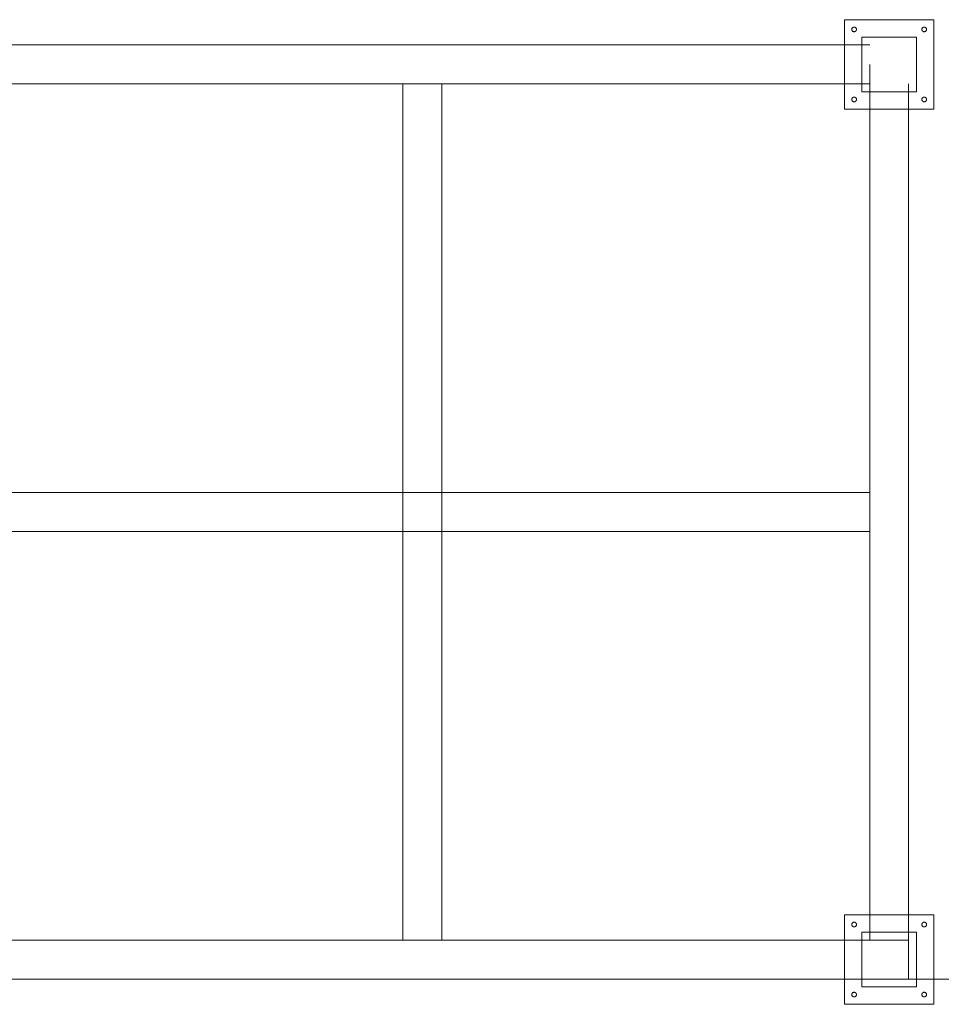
# Model space of a CAD drawing. Extents: x -620 to 300, y 62 to 1112.
# Tile 21 of 95: x -343 to -296, y 263 to 313. Entities that reach past the tile are written whole.
import ezdxf
from ezdxf.lldxf.tags import DXFTag

# ---------------------------------------------------------------- set-up
doc = ezdxf.new("R2010")
doc.units = 0
doc.layers.get('0').update_dxf_attribs({"lineweight": 13})
doc.layers.add('60- 61 allgemeine Ausstattung- 4 Terrassen', color=7, linetype='Continuous', lineweight=9)
doc.layers.add('Keine-1', color=7, linetype='Continuous', lineweight=15)
tags = doc.linetypes.add('grob-A06G9S5M8I', pattern=[14, 3, -8, 3]).pattern_tags.tags
tags[8:9] = [DXFTag(74, 4), DXFTag(75, 0), DXFTag(340, '0'), DXFTag(46, 0.0), DXFTag(50, 0.0), DXFTag(44, 0.0), DXFTag(45, 0.0)]
tags[6:7] = [DXFTag(74, 4), DXFTag(75, 0), DXFTag(340, '0'), DXFTag(46, 0.0), DXFTag(50, 0.0), DXFTag(44, 0.0), DXFTag(45, 0.0)]
tags[4:5] = [DXFTag(74, 4), DXFTag(75, 0), DXFTag(340, '0'), DXFTag(46, 0.0), DXFTag(50, 0.0), DXFTag(44, 0.0), DXFTag(45, 0.0)]

# ---------------------------------------------------------------- blocks, each defined once
blk = doc.blocks.new('Referenz-A06G9S5P8I')
at = {"layer": '60- 61 allgemeine Ausstattung- 4 Terrassen', "color": 0, "lineweight": -2}
for p, q in [((-300.01, 309.474), (-300.01, 312.274)), ((-300.01, 312.274), (-297.21, 312.274)), ((-297.21, 312.274), (-297.21, 309.474)), ((-297.21, 309.474), (-300.01, 309.474)), ((-300.01, 263.474), (-300.01, 266.274)), ((-300.01, 266.274), (-297.21, 266.274)), ((-297.21, 266.274), (-297.21, 263.474)), ((-275.61, 263.874), (-395.61, 263.874)), ((-297.21, 263.474), (-300.01, 263.474))]:
    blk.add_line(p, q, dxfattribs=at)
at = {"layer": '60- 61 allgemeine Ausstattung- 4 Terrassen', "color": 0, "linetype": 'grob-A06G9S5M8I', "lineweight": -2, "ltscale": 0.13}
for p, q in [((-395.61, 311.874), (-299.61, 311.874)), ((-299.61, 310.874), (-299.61, 265.874)), ((-299.61, 309.874), (-393.61, 309.874)), ((-323.61, 309.874), (-323.61, 265.874)), ((-321.61, 309.874), (-321.61, 265.874)), ((-297.61, 309.874), (-297.61, 263.874)), ((-393.61, 288.874), (-299.61, 288.874)), ((-299.61, 286.874), (-393.61, 286.874)), ((-395.61, 265.874), (-297.61, 265.874)), ((-297.61, 263.874), (-395.61, 263.874))]:
    blk.add_line(p, q, dxfattribs=at)
at = {"layer": 'Keine-1', "color": 0, "linetype": 'grob-A06G9S5M8I', "lineweight": -2, "ltscale": 0.13}
for p, q in [((-300.91, 308.574), (-300.91, 313.174)), ((-300.91, 313.174), (-296.31, 313.174)), ((-300.527, 312.698), (-300.524, 312.709)), ((-300.524, 312.709), (-300.52, 312.72)), ((-300.52, 312.72), (-300.515, 312.731)), ((-300.515, 312.731), (-300.509, 312.741)), ((-300.509, 312.741), (-300.502, 312.75)), ((-300.502, 312.75), (-300.494, 312.759)), ((-300.494, 312.759), (-300.486, 312.767)), ((-300.486, 312.767), (-300.476, 312.774)), ((-300.476, 312.774), (-300.466, 312.78)), ((-300.466, 312.78), (-300.455, 312.785)), ((-300.455, 312.785), (-300.444, 312.789)), ((-300.444, 312.789), (-300.433, 312.792)), ((-300.433, 312.792), (-300.421, 312.794)), ((-300.421, 312.794), (-300.41, 312.794)), ((-300.41, 312.794), (-300.398, 312.794)), ((-300.398, 312.794), (-300.386, 312.792)), ((-300.386, 312.792), (-300.375, 312.789)), ((-300.375, 312.789), (-300.364, 312.785)), ((-300.364, 312.785), (-300.353, 312.78)), ((-300.353, 312.78), (-300.343, 312.774)), ((-300.343, 312.774), (-300.333, 312.767)), ((-300.333, 312.767), (-300.325, 312.759)), ((-300.325, 312.759), (-300.317, 312.75)), ((-300.317, 312.75), (-300.31, 312.741)), ((-300.31, 312.741), (-300.304, 312.731)), ((-300.304, 312.731), (-300.299, 312.72)), ((-300.299, 312.72), (-300.295, 312.709)), ((-300.295, 312.709), (-300.292, 312.698)), ((-296.927, 312.698), (-296.924, 312.709)), ((-296.924, 312.709), (-296.92, 312.72)), ((-296.92, 312.72), (-296.915, 312.731)), ((-296.915, 312.731), (-296.909, 312.741)), ((-296.909, 312.741), (-296.902, 312.75)), ((-296.902, 312.75), (-296.894, 312.759)), ((-296.894, 312.759), (-296.886, 312.767)), ((-296.886, 312.767), (-296.876, 312.774)), ((-296.876, 312.774), (-296.866, 312.78)), ((-296.866, 312.78), (-296.855, 312.785)), ((-296.855, 312.785), (-296.844, 312.789)), ((-296.844, 312.789), (-296.833, 312.792)), ((-296.833, 312.792), (-296.821, 312.794)), ((-296.821, 312.794), (-296.81, 312.794)), ((-296.81, 312.794), (-296.798, 312.794)), ((-296.798, 312.794), (-296.786, 312.792)), ((-296.786, 312.792), (-296.775, 312.789)), ((-296.775, 312.789), (-296.764, 312.785)), ((-296.764, 312.785), (-296.753, 312.78)), ((-296.753, 312.78), (-296.743, 312.774)), ((-296.743, 312.774), (-296.733, 312.767)), ((-296.733, 312.767), (-296.725, 312.759)), ((-296.725, 312.759), (-296.717, 312.75)), ((-296.717, 312.75), (-296.71, 312.741)), ((-296.71, 312.741), (-296.704, 312.731)), ((-296.704, 312.731), (-296.699, 312.72)), ((-296.699, 312.72), (-296.695, 312.709)), ((-296.695, 312.709), (-296.692, 312.698)), ((-296.31, 313.174), (-296.31, 308.574)), ((-300.53, 312.674), (-300.529, 312.686)), ((-300.529, 312.662), (-300.53, 312.674)), ((-300.529, 312.686), (-300.527, 312.698)), ((-300.527, 312.651), (-300.529, 312.662)), ((-300.524, 312.639), (-300.527, 312.651)), ((-300.52, 312.628), (-300.524, 312.639)), ((-300.515, 312.618), (-300.52, 312.628)), ((-300.509, 312.607), (-300.515, 312.618)), ((-300.502, 312.598), (-300.509, 312.607)), ((-300.494, 312.589), (-300.502, 312.598)), ((-300.486, 312.581), (-300.494, 312.589)), ((-300.476, 312.574), (-300.486, 312.581)), ((-300.466, 312.568), (-300.476, 312.574)), ((-300.455, 312.563), (-300.466, 312.568)), ((-300.444, 312.559), (-300.455, 312.563)), ((-300.433, 312.556), (-300.444, 312.559)), ((-300.421, 312.555), (-300.433, 312.556)), ((-300.41, 312.554), (-300.421, 312.555)), ((-300.398, 312.555), (-300.41, 312.554)), ((-300.386, 312.556), (-300.398, 312.555)), ((-300.375, 312.559), (-300.386, 312.556)), ((-300.364, 312.563), (-300.375, 312.559)), ((-300.353, 312.568), (-300.364, 312.563)), ((-300.343, 312.574), (-300.353, 312.568)), ((-300.333, 312.581), (-300.343, 312.574)), ((-300.325, 312.589), (-300.333, 312.581)), ((-300.317, 312.598), (-300.325, 312.589)), ((-300.31, 312.607), (-300.317, 312.598)), ((-300.304, 312.618), (-300.31, 312.607)), ((-300.299, 312.628), (-300.304, 312.618)), ((-300.295, 312.639), (-300.299, 312.628)), ((-300.292, 312.651), (-300.295, 312.639)), ((-300.292, 312.698), (-300.29, 312.686)), ((-300.29, 312.662), (-300.292, 312.651)), ((-300.29, 312.686), (-300.29, 312.674)), ((-300.29, 312.674), (-300.29, 312.662)), ((-296.93, 312.674), (-296.929, 312.686)), ((-296.929, 312.662), (-296.93, 312.674)), ((-296.929, 312.686), (-296.927, 312.698)), ((-296.927, 312.651), (-296.929, 312.662)), ((-296.924, 312.639), (-296.927, 312.651)), ((-296.92, 312.628), (-296.924, 312.639)), ((-296.915, 312.618), (-296.92, 312.628)), ((-296.909, 312.607), (-296.915, 312.618)), ((-296.902, 312.598), (-296.909, 312.607)), ((-296.894, 312.589), (-296.902, 312.598)), ((-296.886, 312.581), (-296.894, 312.589)), ((-296.876, 312.574), (-296.886, 312.581)), ((-296.866, 312.568), (-296.876, 312.574)), ((-296.855, 312.563), (-296.866, 312.568)), ((-296.844, 312.559), (-296.855, 312.563)), ((-296.833, 312.556), (-296.844, 312.559)), ((-296.821, 312.555), (-296.833, 312.556)), ((-296.81, 312.554), (-296.821, 312.555)), ((-296.798, 312.555), (-296.81, 312.554)), ((-296.786, 312.556), (-296.798, 312.555)), ((-296.775, 312.559), (-296.786, 312.556)), ((-296.764, 312.563), (-296.775, 312.559)), ((-296.753, 312.568), (-296.764, 312.563)), ((-296.743, 312.574), (-296.753, 312.568)), ((-296.733, 312.581), (-296.743, 312.574)), ((-296.725, 312.589), (-296.733, 312.581)), ((-296.717, 312.598), (-296.725, 312.589)), ((-296.71, 312.607), (-296.717, 312.598)), ((-296.704, 312.618), (-296.71, 312.607)), ((-296.699, 312.628), (-296.704, 312.618)), ((-296.695, 312.639), (-296.699, 312.628)), ((-296.692, 312.651), (-296.695, 312.639)), ((-296.692, 312.698), (-296.69, 312.686)), ((-296.69, 312.662), (-296.692, 312.651)), ((-296.69, 312.686), (-296.69, 312.674)), ((-296.69, 312.674), (-296.69, 312.662)), ((-300.494, 309.159), (-300.486, 309.167)), ((-300.486, 309.167), (-300.476, 309.174)), ((-300.476, 309.174), (-300.466, 309.18)), ((-300.466, 309.18), (-300.455, 309.185)), ((-300.455, 309.185), (-300.444, 309.189)), ((-300.444, 309.189), (-300.433, 309.192)), ((-300.433, 309.192), (-300.421, 309.194)), ((-300.421, 309.194), (-300.41, 309.194)), ((-300.41, 309.194), (-300.398, 309.194)), ((-300.398, 309.194), (-300.386, 309.192)), ((-300.386, 309.192), (-300.375, 309.189)), ((-300.375, 309.189), (-300.364, 309.185)), ((-300.364, 309.185), (-300.353, 309.18)), ((-300.353, 309.18), (-300.343, 309.174)), ((-300.343, 309.174), (-300.333, 309.167)), ((-300.333, 309.167), (-300.325, 309.159)), ((-296.894, 309.159), (-296.886, 309.167)), ((-296.886, 309.167), (-296.876, 309.174)), ((-296.876, 309.174), (-296.866, 309.18)), ((-296.866, 309.18), (-296.855, 309.185)), ((-296.855, 309.185), (-296.844, 309.189)), ((-296.844, 309.189), (-296.833, 309.192)), ((-296.833, 309.192), (-296.821, 309.194)), ((-296.821, 309.194), (-296.81, 309.194)), ((-296.81, 309.194), (-296.798, 309.194)), ((-296.798, 309.194), (-296.786, 309.192)), ((-296.786, 309.192), (-296.775, 309.189)), ((-296.775, 309.189), (-296.764, 309.185)), ((-296.764, 309.185), (-296.753, 309.18)), ((-296.753, 309.18), (-296.743, 309.174)), ((-296.743, 309.174), (-296.733, 309.167)), ((-296.733, 309.167), (-296.725, 309.159)), ((-300.53, 309.074), (-300.529, 309.086)), ((-300.529, 309.062), (-300.53, 309.074)), ((-300.529, 309.086), (-300.527, 309.098)), ((-300.527, 309.051), (-300.529, 309.062)), ((-300.527, 309.098), (-300.524, 309.109)), ((-300.524, 309.039), (-300.527, 309.051)), ((-300.524, 309.109), (-300.52, 309.12)), ((-300.52, 309.028), (-300.524, 309.039)), ((-300.52, 309.12), (-300.515, 309.131)), ((-300.515, 309.018), (-300.52, 309.028)), ((-300.515, 309.131), (-300.509, 309.141)), ((-300.509, 309.007), (-300.515, 309.018)), ((-300.509, 309.141), (-300.502, 309.15)), ((-300.502, 308.998), (-300.509, 309.007)), ((-300.502, 309.15), (-300.494, 309.159)), ((-300.494, 308.989), (-300.502, 308.998)), ((-300.486, 308.981), (-300.494, 308.989)), ((-300.476, 308.974), (-300.486, 308.981)), ((-300.466, 308.968), (-300.476, 308.974)), ((-300.455, 308.963), (-300.466, 308.968)), ((-300.444, 308.959), (-300.455, 308.963)), ((-300.433, 308.956), (-300.444, 308.959)), ((-300.421, 308.955), (-300.433, 308.956)), ((-300.41, 308.954), (-300.421, 308.955)), ((-300.398, 308.955), (-300.41, 308.954)), ((-300.386, 308.956), (-300.398, 308.955)), ((-300.375, 308.959), (-300.386, 308.956)), ((-300.364, 308.963), (-300.375, 308.959)), ((-300.353, 308.968), (-300.364, 308.963)), ((-300.343, 308.974), (-300.353, 308.968)), ((-300.333, 308.981), (-300.343, 308.974)), ((-300.325, 308.989), (-300.333, 308.981)), ((-300.325, 309.159), (-300.317, 309.15)), ((-300.317, 308.998), (-300.325, 308.989)), ((-300.317, 309.15), (-300.31, 309.141)), ((-300.31, 309.007), (-300.317, 308.998)), ((-300.31, 309.141), (-300.304, 309.131)), ((-300.304, 309.018), (-300.31, 309.007)), ((-300.304, 309.131), (-300.299, 309.12)), ((-300.299, 309.028), (-300.304, 309.018)), ((-300.299, 309.12), (-300.295, 309.109)), ((-300.295, 309.039), (-300.299, 309.028)), ((-300.295, 309.109), (-300.292, 309.098)), ((-300.292, 309.051), (-300.295, 309.039)), ((-300.292, 309.098), (-300.29, 309.086)), ((-300.29, 309.062), (-300.292, 309.051)), ((-300.29, 309.086), (-300.29, 309.074)), ((-300.29, 309.074), (-300.29, 309.062)), ((-296.93, 309.074), (-296.929, 309.086)), ((-296.929, 309.062), (-296.93, 309.074)), ((-296.929, 309.086), (-296.927, 309.098)), ((-296.927, 309.051), (-296.929, 309.062)), ((-296.927, 309.098), (-296.924, 309.109)), ((-296.924, 309.039), (-296.927, 309.051)), ((-296.924, 309.109), (-296.92, 309.12)), ((-296.92, 309.028), (-296.924, 309.039)), ((-296.92, 309.12), (-296.915, 309.131)), ((-296.915, 309.018), (-296.92, 309.028)), ((-296.915, 309.131), (-296.909, 309.141)), ((-296.909, 309.007), (-296.915, 309.018)), ((-296.909, 309.141), (-296.902, 309.15)), ((-296.902, 308.998), (-296.909, 309.007)), ((-296.902, 309.15), (-296.894, 309.159)), ((-296.894, 308.989), (-296.902, 308.998)), ((-296.886, 308.981), (-296.894, 308.989)), ((-296.876, 308.974), (-296.886, 308.981)), ((-296.866, 308.968), (-296.876, 308.974)), ((-296.855, 308.963), (-296.866, 308.968)), ((-296.844, 308.959), (-296.855, 308.963)), ((-296.833, 308.956), (-296.844, 308.959)), ((-296.821, 308.955), (-296.833, 308.956)), ((-296.81, 308.954), (-296.821, 308.955)), ((-296.798, 308.955), (-296.81, 308.954)), ((-296.786, 308.956), (-296.798, 308.955)), ((-296.775, 308.959), (-296.786, 308.956)), ((-296.764, 308.963), (-296.775, 308.959)), ((-296.753, 308.968), (-296.764, 308.963)), ((-296.743, 308.974), (-296.753, 308.968)), ((-296.733, 308.981), (-296.743, 308.974)), ((-296.725, 308.989), (-296.733, 308.981)), ((-296.725, 309.159), (-296.717, 309.15)), ((-296.717, 308.998), (-296.725, 308.989)), ((-296.717, 309.15), (-296.71, 309.141)), ((-296.71, 309.007), (-296.717, 308.998)), ((-296.71, 309.141), (-296.704, 309.131)), ((-296.704, 309.018), (-296.71, 309.007)), ((-296.704, 309.131), (-296.699, 309.12)), ((-296.699, 309.028), (-296.704, 309.018)), ((-296.699, 309.12), (-296.695, 309.109)), ((-296.695, 309.039), (-296.699, 309.028)), ((-296.695, 309.109), (-296.692, 309.098)), ((-296.692, 309.051), (-296.695, 309.039)), ((-296.692, 309.098), (-296.69, 309.086)), ((-296.69, 309.062), (-296.692, 309.051)), ((-296.69, 309.086), (-296.69, 309.074)), ((-296.69, 309.074), (-296.69, 309.062)), ((-296.31, 308.574), (-300.91, 308.574)), ((-300.91, 262.574), (-300.91, 267.174)), ((-300.91, 267.174), (-296.31, 267.174)), ((-296.31, 267.174), (-296.31, 262.574)), ((-300.53, 266.674), (-300.529, 266.686)), ((-300.529, 266.662), (-300.53, 266.674)), ((-300.529, 266.686), (-300.527, 266.698)), ((-300.527, 266.651), (-300.529, 266.662)), ((-300.527, 266.698), (-300.524, 266.709)), ((-300.524, 266.709), (-300.52, 266.72)), ((-300.52, 266.72), (-300.515, 266.731)), ((-300.515, 266.731), (-300.509, 266.741)), ((-300.509, 266.741), (-300.502, 266.75)), ((-300.502, 266.75), (-300.494, 266.759)), ((-300.494, 266.759), (-300.486, 266.767)), ((-300.486, 266.767), (-300.476, 266.774)), ((-300.476, 266.774), (-300.466, 266.78)), ((-300.466, 266.78), (-300.455, 266.785)), ((-300.455, 266.785), (-300.444, 266.789)), ((-300.444, 266.789), (-300.433, 266.792)), ((-300.433, 266.792), (-300.421, 266.794)), ((-300.421, 266.794), (-300.41, 266.794)), ((-300.41, 266.794), (-300.398, 266.794)), ((-300.398, 266.794), (-300.386, 266.792)), ((-300.386, 266.792), (-300.375, 266.789)), ((-300.375, 266.789), (-300.364, 266.785)), ((-300.364, 266.785), (-300.353, 266.78)), ((-300.353, 266.78), (-300.343, 266.774)), ((-300.343, 266.774), (-300.333, 266.767)), ((-300.333, 266.767), (-300.325, 266.759)), ((-300.325, 266.759), (-300.317, 266.75)), ((-300.317, 266.75), (-300.31, 266.741)), ((-300.31, 266.741), (-300.304, 266.731)), ((-300.304, 266.731), (-300.299, 266.72)), ((-300.299, 266.72), (-300.295, 266.709)), ((-300.295, 266.709), (-300.292, 266.698)), ((-300.292, 266.698), (-300.29, 266.686)), ((-300.29, 266.662), (-300.292, 266.651)), ((-300.29, 266.686), (-300.29, 266.674)), ((-300.29, 266.674), (-300.29, 266.662)), ((-296.93, 266.674), (-296.929, 266.686)), ((-296.929, 266.662), (-296.93, 266.674)), ((-296.929, 266.686), (-296.927, 266.698)), ((-296.927, 266.651), (-296.929, 266.662)), ((-296.927, 266.698), (-296.924, 266.709)), ((-296.924, 266.709), (-296.92, 266.72)), ((-296.92, 266.72), (-296.915, 266.731)), ((-296.915, 266.731), (-296.909, 266.741)), ((-296.909, 266.741), (-296.902, 266.75)), ((-296.902, 266.75), (-296.894, 266.759)), ((-296.894, 266.759), (-296.886, 266.767)), ((-296.886, 266.767), (-296.876, 266.774)), ((-296.876, 266.774), (-296.866, 266.78)), ((-296.866, 266.78), (-296.855, 266.785)), ((-296.855, 266.785), (-296.844, 266.789)), ((-296.844, 266.789), (-296.833, 266.792)), ((-296.833, 266.792), (-296.821, 266.794)), ((-296.821, 266.794), (-296.81, 266.794)), ((-296.81, 266.794), (-296.798, 266.794)), ((-296.798, 266.794), (-296.786, 266.792)), ((-296.786, 266.792), (-296.775, 266.789)), ((-296.775, 266.789), (-296.764, 266.785)), ((-296.764, 266.785), (-296.753, 266.78)), ((-296.753, 266.78), (-296.743, 266.774)), ((-296.743, 266.774), (-296.733, 266.767)), ((-296.733, 266.767), (-296.725, 266.759)), ((-296.725, 266.759), (-296.717, 266.75)), ((-296.717, 266.75), (-296.71, 266.741)), ((-296.71, 266.741), (-296.704, 266.731)), ((-296.704, 266.731), (-296.699, 266.72)), ((-296.699, 266.72), (-296.695, 266.709)), ((-296.695, 266.709), (-296.692, 266.698)), ((-296.692, 266.698), (-296.69, 266.686)), ((-296.69, 266.662), (-296.692, 266.651)), ((-296.69, 266.686), (-296.69, 266.674)), ((-296.69, 266.674), (-296.69, 266.662)), ((-300.524, 266.639), (-300.527, 266.651)), ((-300.52, 266.628), (-300.524, 266.639)), ((-300.515, 266.618), (-300.52, 266.628)), ((-300.509, 266.607), (-300.515, 266.618)), ((-300.502, 266.598), (-300.509, 266.607)), ((-300.494, 266.589), (-300.502, 266.598)), ((-300.486, 266.581), (-300.494, 266.589)), ((-300.476, 266.574), (-300.486, 266.581)), ((-300.466, 266.568), (-300.476, 266.574)), ((-300.455, 266.563), (-300.466, 266.568)), ((-300.444, 266.559), (-300.455, 266.563)), ((-300.433, 266.556), (-300.444, 266.559)), ((-300.421, 266.555), (-300.433, 266.556)), ((-300.41, 266.554), (-300.421, 266.555)), ((-300.398, 266.555), (-300.41, 266.554)), ((-300.386, 266.556), (-300.398, 266.555)), ((-300.375, 266.559), (-300.386, 266.556)), ((-300.364, 266.563), (-300.375, 266.559)), ((-300.353, 266.568), (-300.364, 266.563)), ((-300.343, 266.574), (-300.353, 266.568)), ((-300.333, 266.581), (-300.343, 266.574)), ((-300.325, 266.589), (-300.333, 266.581)), ((-300.317, 266.598), (-300.325, 266.589)), ((-300.31, 266.607), (-300.317, 266.598)), ((-300.304, 266.618), (-300.31, 266.607)), ((-300.299, 266.628), (-300.304, 266.618)), ((-300.295, 266.639), (-300.299, 266.628)), ((-300.292, 266.651), (-300.295, 266.639)), ((-296.924, 266.639), (-296.927, 266.651)), ((-296.92, 266.628), (-296.924, 266.639)), ((-296.915, 266.618), (-296.92, 266.628)), ((-296.909, 266.607), (-296.915, 266.618)), ((-296.902, 266.598), (-296.909, 266.607)), ((-296.894, 266.589), (-296.902, 266.598)), ((-296.886, 266.581), (-296.894, 266.589)), ((-296.876, 266.574), (-296.886, 266.581)), ((-296.866, 266.568), (-296.876, 266.574)), ((-296.855, 266.563), (-296.866, 266.568)), ((-296.844, 266.559), (-296.855, 266.563)), ((-296.833, 266.556), (-296.844, 266.559)), ((-296.821, 266.555), (-296.833, 266.556)), ((-296.81, 266.554), (-296.821, 266.555)), ((-296.798, 266.555), (-296.81, 266.554)), ((-296.786, 266.556), (-296.798, 266.555)), ((-296.775, 266.559), (-296.786, 266.556)), ((-296.764, 266.563), (-296.775, 266.559)), ((-296.753, 266.568), (-296.764, 266.563)), ((-296.743, 266.574), (-296.753, 266.568)), ((-296.733, 266.581), (-296.743, 266.574)), ((-296.725, 266.589), (-296.733, 266.581)), ((-296.717, 266.598), (-296.725, 266.589)), ((-296.71, 266.607), (-296.717, 266.598)), ((-296.704, 266.618), (-296.71, 266.607)), ((-296.699, 266.628), (-296.704, 266.618)), ((-296.695, 266.639), (-296.699, 266.628)), ((-296.692, 266.651), (-296.695, 266.639)), ((-300.524, 263.109), (-300.52, 263.12)), ((-300.52, 263.12), (-300.515, 263.131)), ((-300.515, 263.131), (-300.509, 263.141)), ((-300.509, 263.141), (-300.502, 263.15)), ((-300.502, 263.15), (-300.494, 263.159)), ((-300.494, 263.159), (-300.486, 263.167)), ((-300.486, 263.167), (-300.476, 263.174)), ((-300.476, 263.174), (-300.466, 263.18)), ((-300.466, 263.18), (-300.455, 263.185)), ((-300.455, 263.185), (-300.444, 263.189)), ((-300.444, 263.189), (-300.433, 263.192)), ((-300.433, 263.192), (-300.421, 263.194)), ((-300.421, 263.194), (-300.41, 263.194)), ((-300.41, 263.194), (-300.398, 263.194)), ((-300.398, 263.194), (-300.386, 263.192)), ((-300.386, 263.192), (-300.375, 263.189)), ((-300.375, 263.189), (-300.364, 263.185)), ((-300.364, 263.185), (-300.353, 263.18)), ((-300.353, 263.18), (-300.343, 263.174)), ((-300.343, 263.174), (-300.333, 263.167)), ((-300.333, 263.167), (-300.325, 263.159)), ((-300.325, 263.159), (-300.317, 263.15)), ((-300.317, 263.15), (-300.31, 263.141)), ((-300.31, 263.141), (-300.304, 263.131)), ((-300.304, 263.131), (-300.299, 263.12)), ((-300.299, 263.12), (-300.295, 263.109)), ((-296.924, 263.109), (-296.92, 263.12)), ((-296.92, 263.12), (-296.915, 263.131)), ((-296.915, 263.131), (-296.909, 263.141)), ((-296.909, 263.141), (-296.902, 263.15)), ((-296.902, 263.15), (-296.894, 263.159)), ((-296.894, 263.159), (-296.886, 263.167)), ((-296.886, 263.167), (-296.876, 263.174)), ((-296.876, 263.174), (-296.866, 263.18)), ((-296.866, 263.18), (-296.855, 263.185)), ((-296.855, 263.185), (-296.844, 263.189)), ((-296.844, 263.189), (-296.833, 263.192)), ((-296.833, 263.192), (-296.821, 263.194)), ((-296.821, 263.194), (-296.81, 263.194)), ((-296.81, 263.194), (-296.798, 263.194)), ((-296.798, 263.194), (-296.786, 263.192)), ((-296.786, 263.192), (-296.775, 263.189)), ((-296.775, 263.189), (-296.764, 263.185)), ((-296.764, 263.185), (-296.753, 263.18)), ((-296.753, 263.18), (-296.743, 263.174)), ((-296.743, 263.174), (-296.733, 263.167)), ((-296.733, 263.167), (-296.725, 263.159)), ((-296.725, 263.159), (-296.717, 263.15)), ((-296.717, 263.15), (-296.71, 263.141)), ((-296.71, 263.141), (-296.704, 263.131)), ((-296.704, 263.131), (-296.699, 263.12)), ((-296.699, 263.12), (-296.695, 263.109)), ((-300.53, 263.074), (-300.529, 263.086)), ((-300.529, 263.062), (-300.53, 263.074)), ((-300.529, 263.086), (-300.527, 263.098)), ((-300.527, 263.051), (-300.529, 263.062)), ((-300.527, 263.098), (-300.524, 263.109)), ((-300.524, 263.039), (-300.527, 263.051)), ((-300.52, 263.028), (-300.524, 263.039)), ((-300.515, 263.018), (-300.52, 263.028)), ((-300.509, 263.007), (-300.515, 263.018)), ((-300.502, 262.998), (-300.509, 263.007)), ((-300.494, 262.989), (-300.502, 262.998)), ((-300.486, 262.981), (-300.494, 262.989)), ((-300.476, 262.974), (-300.486, 262.981)), ((-300.466, 262.968), (-300.476, 262.974)), ((-300.455, 262.963), (-300.466, 262.968)), ((-300.444, 262.959), (-300.455, 262.963)), ((-300.433, 262.956), (-300.444, 262.959)), ((-300.421, 262.955), (-300.433, 262.956)), ((-300.41, 262.954), (-300.421, 262.955)), ((-300.398, 262.955), (-300.41, 262.954)), ((-300.386, 262.956), (-300.398, 262.955)), ((-300.375, 262.959), (-300.386, 262.956)), ((-300.364, 262.963), (-300.375, 262.959)), ((-300.353, 262.968), (-300.364, 262.963)), ((-300.343, 262.974), (-300.353, 262.968)), ((-300.333, 262.981), (-300.343, 262.974)), ((-300.325, 262.989), (-300.333, 262.981)), ((-300.317, 262.998), (-300.325, 262.989)), ((-300.31, 263.007), (-300.317, 262.998)), ((-300.304, 263.018), (-300.31, 263.007)), ((-300.299, 263.028), (-300.304, 263.018)), ((-300.295, 263.039), (-300.299, 263.028)), ((-300.295, 263.109), (-300.292, 263.098)), ((-300.292, 263.051), (-300.295, 263.039)), ((-300.292, 263.098), (-300.29, 263.086)), ((-300.29, 263.062), (-300.292, 263.051)), ((-300.29, 263.086), (-300.29, 263.074)), ((-300.29, 263.074), (-300.29, 263.062)), ((-296.93, 263.074), (-296.929, 263.086)), ((-296.929, 263.062), (-296.93, 263.074)), ((-296.929, 263.086), (-296.927, 263.098)), ((-296.927, 263.051), (-296.929, 263.062)), ((-296.927, 263.098), (-296.924, 263.109)), ((-296.924, 263.039), (-296.927, 263.051)), ((-296.92, 263.028), (-296.924, 263.039)), ((-296.915, 263.018), (-296.92, 263.028)), ((-296.909, 263.007), (-296.915, 263.018)), ((-296.902, 262.998), (-296.909, 263.007)), ((-296.894, 262.989), (-296.902, 262.998)), ((-296.886, 262.981), (-296.894, 262.989)), ((-296.876, 262.974), (-296.886, 262.981)), ((-296.866, 262.968), (-296.876, 262.974)), ((-296.855, 262.963), (-296.866, 262.968)), ((-296.844, 262.959), (-296.855, 262.963)), ((-296.833, 262.956), (-296.844, 262.959)), ((-296.821, 262.955), (-296.833, 262.956)), ((-296.81, 262.954), (-296.821, 262.955)), ((-296.798, 262.955), (-296.81, 262.954)), ((-296.786, 262.956), (-296.798, 262.955)), ((-296.775, 262.959), (-296.786, 262.956)), ((-296.764, 262.963), (-296.775, 262.959)), ((-296.753, 262.968), (-296.764, 262.963)), ((-296.743, 262.974), (-296.753, 262.968)), ((-296.733, 262.981), (-296.743, 262.974)), ((-296.725, 262.989), (-296.733, 262.981)), ((-296.717, 262.998), (-296.725, 262.989)), ((-296.71, 263.007), (-296.717, 262.998)), ((-296.704, 263.018), (-296.71, 263.007)), ((-296.699, 263.028), (-296.704, 263.018)), ((-296.695, 263.039), (-296.699, 263.028)), ((-296.695, 263.109), (-296.692, 263.098)), ((-296.692, 263.051), (-296.695, 263.039)), ((-296.692, 263.098), (-296.69, 263.086)), ((-296.69, 263.062), (-296.692, 263.051)), ((-296.69, 263.086), (-296.69, 263.074)), ((-296.69, 263.074), (-296.69, 263.062)), ((-296.31, 262.574), (-300.91, 262.574))]:
    blk.add_line(p, q, dxfattribs=at)

msp = doc.modelspace()

# ---------------------------------------------------------------- block references
at = {"color": 8, "lineweight": 13, "ltscale": 0.13, "true_color": 0x808080}
msp.add_blockref('Referenz-A06G9S5P8I', (0, 0), dxfattribs=at)

doc.saveas('drawing.dxf')
